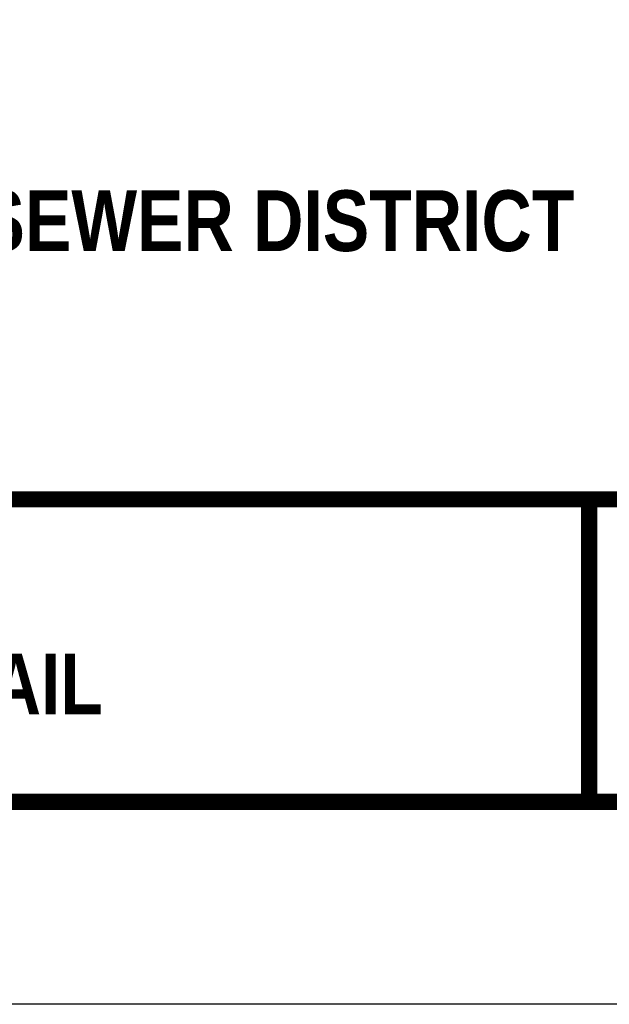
# Model space of a CAD drawing. Extents: x 0.8 to 9.3, y 1.5 to 12.5.
# Tile 2 of 171: x 5.9 to 7.4, y 1.5 to 4. Entities that reach past the tile are written whole.
import ezdxf
from ezdxf.enums import TextEntityAlignment as Align

# ---------------------------------------------------------------- set-up
doc = ezdxf.new("R2010")
doc.units = 0
doc.header["$MEASUREMENT"] = 0
doc.layers.get('DEFPOINTS').update_dxf_attribs({"linetype": 'CONTINUOUS'})
doc.layers.add('BORDER', color=7, linetype='CONTINUOUS')
doc.layers.add('TEXT', color=7, linetype='CONTINUOUS')
doc.styles.add('TECHNICAL', font='techb___.ttf')

msp = doc.modelspace()

# ---------------------------------------------------------------- linework, layer by layer
at = {"layer": 'BORDER', "const_width": 0.04}
msp.add_lwpolyline([(1.34002, 2.04833), (1.34002, 12.04833), (8.84002, 12.04833), (8.84002, 2.04833)], close=True, dxfattribs=at)
for points in [[(1.34002, 2.79505), (8.84002, 2.79505)], [(7.34003, 2.79505), (7.34003, 2.04833)]]:
    msp.add_lwpolyline(points, dxfattribs=at)
at = {"layer": 'DEFPOINTS', "color": 3, "ltscale": 2}
msp.add_lwpolyline([(0.84002, 1.54833), (0.84002, 12.54833), (9.34002, 12.54833), (9.34002, 1.54833)], close=True, dxfattribs=at)

# ---------------------------------------------------------------- texts
at = {"layer": 'TEXT', "color": 7, "style": 'TECHNICAL'}
for s, p in [('BELMONT COUNTY WATER AND SEWER DISTRICT', (7.30307, 3.48269)), ('UTILITIES RELATIONSHIP DETAIL', (6.14041, 2.33922))]:
    msp.add_text(s, height=0.15, dxfattribs=at).set_placement(p, align=Align.MIDDLE_RIGHT)

doc.saveas('drawing.dxf')
